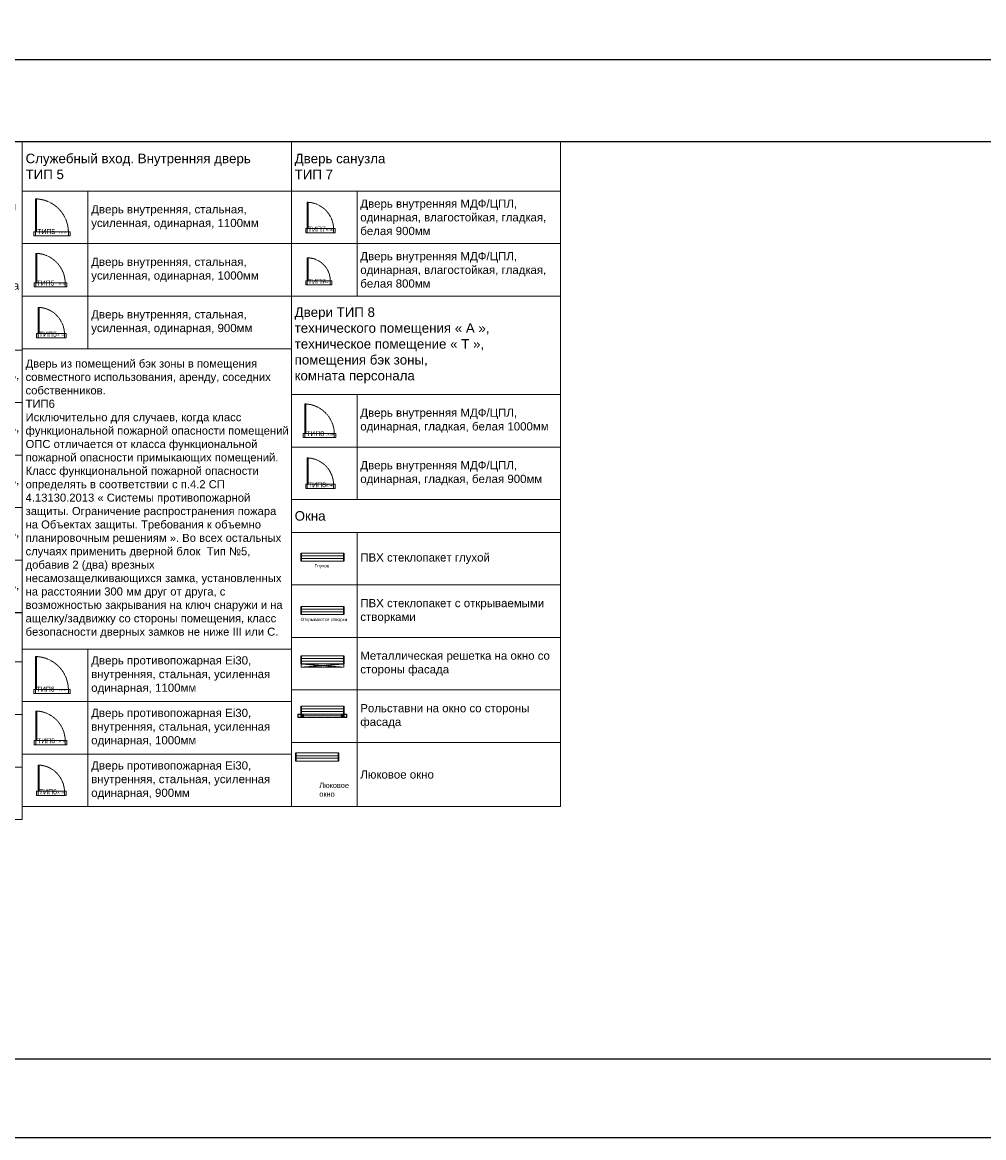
# Model space of a CAD drawing. Header units: millimetres. Extents: x -714384 to 30604203, y -92609 to 65084.
# Tile 10 of 256: x -129215 to -99917, y -57790 to -23815. Entities that reach past the tile are written whole.
import ezdxf
from ezdxf import colors
from ezdxf.entities.mleader import LeaderData, LeaderLine
from ezdxf.math import Vec2, Vec3

# ---------------------------------------------------------------- set-up
doc = ezdxf.new("R2010")
doc.units = ezdxf.units.MM
doc.set_wipeout_variables(frame=1)
doc.linetypes.add('( Hidden )', pattern=[0.375, 0.25, -0.125])
doc.linetypes.add('HIDDENX2', pattern=[19.05, 12.7, -6.35])
doc.layers.get('0').update_dxf_attribs({"lineweight": 0})
doc.layers.get('Defpoints').update_dxf_attribs({"color": 30})
for name, color, linetype, lineweight in [('15_АР_Потолки', 7, 'Continuous', 9), ('17_АР_Текст', 235, 'Continuous', 0), ('18_АР_Двери', 250, 'Continuous', 0), ('19_АР_Окна', 250, 'Continuous', 0)]:
    doc.layers.add(name, color=color, linetype=linetype, lineweight=lineweight)
doc.layers.add('30_ДВЕРИ ТИП1', color=7, linetype='Continuous', true_color=0xf50a0a)
doc.styles.add('_ТЕКСТОВЫЙ', font='arial.ttf', dxfattribs={"width": 0.8})
doc.styles.add('HVAC_AEP', font='arial.ttf')
doc.styles.get("Standard").update_dxf_attribs({"font": 'arial.ttf'})

# ---------------------------------------------------------------- blocks, each defined once
blk = doc.blocks.new('*T224')
at = {"color": 0, "linetype": 'ByBlock', "lineweight": -2, "transparency": 16777216}
for p, q in [((0, 0), (8200, 0)), ((0, 0), (0, -14342)), ((8200, 0), (8200, -14342)), ((0, -6342), (8200, -6342)), ((2000, -6342), (2000, -14342)), ((0, -7942), (8200, -7942)), ((0, -9542), (8200, -9542)), ((0, -11142), (8200, -11142)), ((0, -12742), (8200, -12742)), ((0, -14342), (8200, -14342))]:
    blk.add_line(p, q, dxfattribs=at)
at = {"color": 0, "lineweight": 15, "transparency": 16777216, "attachment_point": 4, "style": 'HVAC_AEP'}
for s, insert, char_height, width in [('{\\H0.83333x;\\C256;Дверь из помещений совместного использования в помещения клиентского зала \\PТИП3\\P\\C10;Исключительно для случаев, когда класс функциональной пожарной опасности помещений ОПС отличается от класса функциональной пожарной опасности примыкающих помещений. Класс функциональной пожарной опасности определять в соответствии с п.4.2 СП 4.13130.2013 «Системы противопожарной защиты. Ограничение распространения пожара на Объектах защиты. Требования к объемно-планировочным решениям». Во всех остальных случаях применить дверной блок Тип№2.}', (100, -3171), 290, 8000), ('Дверь{\\C256; противопожарная Ei30, } внутренняя, алюминиевый профиль, остекленная, полуторная 1300мм', (2100, -7142), 250, 6000), ('Дверь{\\C256; противопожарная Ei30, }  внутренняя, алюминиевый профиль, остекленная, полуторная 1200мм', (2100, -8742), 250, 6000), ('Дверь{\\C256; противопожарная Ei30, }  внутренняя, алюминиевый профиль, остекленная, одинарная 1100мм', (2100, -10342), 250, 6000), ('Дверь{\\C256; противопожарная Ei30, }  внутренняя, алюминиевый профиль, остекленная, одинарная 1000мм', (2100, -11942), 250, 6000), ('Дверь{\\C256; противопожарная Ei30, }  внутренняя, алюминиевый профиль, остекленная, одинарная 900мм', (2100, -13542), 250, 6000)]:
    blk.add_mtext(s, dxfattribs=dict(at, insert=insert, char_height=char_height, width=width))
blk = doc.blocks.new('*T225')
at = {"color": 0, "linetype": 'ByBlock', "lineweight": -2, "transparency": 16777216}
for p, q in [((0, 0), (8200, 0)), ((0, 0), (0, -6301)), ((8200, 0), (8200, -6301)), ((0, -1501), (8200, -1501)), ((2000, -1501), (2000, -6301)), ((0, -3101), (8200, -3101)), ((0, -4701), (8200, -4701)), ((0, -6301), (8200, -6301))]:
    blk.add_line(p, q, dxfattribs=at)
at = {"color": 0, "lineweight": 15, "transparency": 16777216, "attachment_point": 4, "style": 'HVAC_AEP'}
for s, insert, char_height, width in [('Служебный вход. Наружная дверь^JТИП 4', (100, -751), 290, 8000), ('Дверь наружная, стальная, усиленная, одинарная, 1100мм', (2100, -2301), 250, 6000), ('Дверь наружная, стальная, усиленная, одинарная, 1000мм', (2100, -3901), 250, 6000), ('Дверь наружная, стальная, усиленная, одинарная, 900мм', (2100, -5501), 250, 6000)]:
    blk.add_mtext(s, dxfattribs=dict(at, insert=insert, char_height=char_height, width=width))
blk = doc.blocks.new('*T226')
at = {"color": 0, "linetype": 'ByBlock', "lineweight": -2, "transparency": 16777216}
for p, q in [((0, 0), (8200, 0)), ((0, 0), (0, -6301)), ((8200, 0), (8200, -6301)), ((0, -1501), (8200, -1501)), ((2000, -1501), (2000, -6301)), ((0, -3101), (8200, -3101)), ((0, -4701), (8200, -4701)), ((0, -6301), (8200, -6301))]:
    blk.add_line(p, q, dxfattribs=at)
at = {"color": 0, "lineweight": 15, "transparency": 16777216, "attachment_point": 4, "style": 'HVAC_AEP'}
for s, insert, char_height, width in [('Служебный вход. Внутренняя дверь^JТИП 5', (100, -751), 290, 8000), ('Дверь внутренняя, стальная, усиленная, одинарная, 1100мм', (2100, -2301), 250, 6000), ('Дверь внутренняя, стальная, усиленная, одинарная, 1000мм', (2100, -3901), 250, 6000), ('Дверь внутренняя, стальная, усиленная, одинарная, 900мм', (2100, -5501), 250, 6000)]:
    blk.add_mtext(s, dxfattribs=dict(at, insert=insert, char_height=char_height, width=width))
blk = doc.blocks.new('*U255')
at = {"layer": '15_АР_Потолки', "color": 7, "linetype": '( Hidden )', "lineweight": 5, "ltscale": 5}
blk.add_lwpolyline([(1100, 0), (0, 0), (0, -125), (1100, -125)], close=True, dxfattribs=at)
at = {"layer": '18_АР_Двери'}
for points in [[(50, 0), (50, 1000), (80, 1000), (80, 0), (50, 0)], [(0, 0), (50, 0), (50, -125), (0, -125)], [(1050, 0), (1100, 0), (1100, -125), (1050, -125)]]:
    blk.add_lwpolyline(points, close=True, dxfattribs=at)
at = {"layer": '18_АР_Двери', "linetype": '( Hidden )', "lineweight": 0, "ltscale": 5}
blk.add_arc((28, -21), 1022, 1.1689, 87.0861, dxfattribs=at)
at = {"color": 12, "true_color": 0xdf0c0c, "flags": 4}
blk.add_attdef('Номер', (535, -68), '', height=150, dxfattribs=at)
at = {"layer": '18_АР_Двери', "insert": (751, -8), "char_height": 45, "attachment_point": 1}
blk.add_mtext_dynamic_manual_height_columns('{\\C7;1100 мм}', width=263.19, gutter_width=12.5, heights=[0], dxfattribs=at)
blk = doc.blocks.new('*U256')
at = {"layer": '15_АР_Потолки', "color": 7, "linetype": '( Hidden )', "lineweight": 5, "ltscale": 5}
blk.add_lwpolyline([(1000, 0), (0, 0), (0, -125), (1000, -125)], close=True, dxfattribs=at)
at = {"layer": '18_АР_Двери'}
for points in [[(50, 0), (50, 900), (80, 900), (80, 0), (50, 0)], [(0, 0), (50, 0), (50, -125), (0, -125)], [(950, 0), (1000, 0), (1000, -125), (950, -125)]]:
    blk.add_lwpolyline(points, close=True, dxfattribs=at)
at = {"layer": '18_АР_Двери', "linetype": '( Hidden )', "lineweight": 0, "ltscale": 5}
blk.add_arc((30, -19), 920, 1.1762, 86.8818, dxfattribs=at)
at = {"color": 12, "true_color": 0xdf0c0c, "flags": 4}
blk.add_attdef('Номер', (535, -68), '', height=150, dxfattribs=at)
at = {"layer": '18_АР_Двери', "insert": (699, -10), "char_height": 45, "attachment_point": 1}
blk.add_mtext_dynamic_manual_height_columns('{\\C7;1000 мм}', width=263.19, gutter_width=12.5, heights=[0], dxfattribs=at)
blk = doc.blocks.new('*U257')
at = {"layer": '15_АР_Потолки', "color": 7, "linetype": '( Hidden )', "lineweight": 5, "ltscale": 5}
blk.add_lwpolyline([(900, 0), (0, 0), (0, -125), (900, -125)], close=True, dxfattribs=at)
at = {"layer": '18_АР_Двери'}
for points in [[(50, 0), (50, 800), (80, 800), (80, 0), (50, 0)], [(0, 0), (50, 0), (50, -125), (0, -125)], [(850, 0), (900, 0), (900, -125), (850, -125)]]:
    blk.add_lwpolyline(points, close=True, dxfattribs=at)
at = {"layer": '18_АР_Двери', "linetype": '( Hidden )', "lineweight": 0, "ltscale": 5}
blk.add_arc((27, -22), 823, 1.5144, 86.3333, dxfattribs=at)
at = {"color": 12, "true_color": 0xdf0c0c, "flags": 4}
blk.add_attdef('Номер', (535, -68), '', height=150, dxfattribs=at)
at = {"layer": '18_АР_Двери', "insert": (616, -16), "char_height": 45, "attachment_point": 1}
blk.add_mtext_dynamic_manual_height_columns('{\\C7;900 мм}', width=222.89, gutter_width=12.5, heights=[0], dxfattribs=at)
blk = doc.blocks.new('*T227')
at = {"color": 0, "linetype": 'ByBlock', "lineweight": -2, "transparency": 16777216}
for p, q in [((0, 0), (8200, 0)), ((0, 0), (0, -13948)), ((8200, 0), (8200, -13948)), ((0, -9148), (8200, -9148)), ((2000, -9148), (2000, -13948)), ((0, -10748), (8200, -10748)), ((0, -12348), (8200, -12348)), ((0, -13948), (8200, -13948))]:
    blk.add_line(p, q, dxfattribs=at)
at = {"color": 0, "lineweight": 15, "transparency": 16777216, "attachment_point": 4, "style": 'HVAC_AEP'}
for s, insert, char_height, width in [('Дверь из помещений бэк зоны в помещения совместного использования, аренду, соседних собственников.^JТИП6^J{\\C10;Исключительно для случаев, когда класс^Jфункциональной пожарной опасности помещений ОПС отличается от класса функциональной пожарной опасности примыкающих помещений. Класс функциональной пожарной опасности^Jопределять в соответствии с п.4.2 СП 4.13130.2013 « Системы противопожарной защиты. Ограничение распространения пожара на Объектах защиты. Требования к объемно планировочным решениям ». Во всех остальных случаях применить дверной блок  Тип №5, добавив 2 (два) врезных несамозащелкивающихся замка, установленных на расстоянии 300 мм друг от друга, с возможностью закрывания на ключ снаружи и на  ащелку/задвижку со стороны помещения, класс безопасности дверных замков не ниже III или С.}', (100, -4574), 245, 8000), ('Дверь противопожарная Ei30,^Jвнутренняя, стальная, усиленная^Jодинарная, 1100мм', (2100, -9948), 250, 6000), ('Дверь противопожарная Ei30,^Jвнутренняя, стальная, усиленная^Jодинарная, 1000мм', (2100, -11548), 250, 6000), ('Дверь противопожарная Ei30,^Jвнутренняя, стальная, усиленная^Jодинарная, 900мм', (2100, -13148), 250, 6000)]:
    blk.add_mtext(s, dxfattribs=dict(at, insert=insert, char_height=char_height, width=width))
blk = doc.blocks.new('*T228')
at = {"color": 0, "linetype": 'ByBlock', "lineweight": -2, "transparency": 16777216}
for p, q in [((0, 0), (8200, 0)), ((0, 0), (0, -4701)), ((8200, 0), (8200, -4701)), ((0, -1501), (8200, -1501)), ((2000, -1501), (2000, -4701)), ((0, -3101), (8200, -3101)), ((0, -4701), (8200, -4701))]:
    blk.add_line(p, q, dxfattribs=at)
at = {"color": 0, "lineweight": 15, "transparency": 16777216, "attachment_point": 4, "style": 'HVAC_AEP'}
for s, insert, char_height, width in [('Дверь санузла^JТИП 7', (100, -751), 290, 8000), ('Дверь внутренняя МДФ/ЦПЛ, одинарная, влагостойкая, гладкая, белая 900мм', (2100, -2301), 250, 6000), ('Дверь внутренняя МДФ/ЦПЛ, одинарная, влагостойкая, гладкая, белая 800мм', (2100, -3901), 250, 6000)]:
    blk.add_mtext(s, dxfattribs=dict(at, insert=insert, char_height=char_height, width=width))
blk = doc.blocks.new('*U259')
at = {"layer": '15_АР_Потолки', "color": 7, "linetype": '( Hidden )', "lineweight": 5, "ltscale": 5}
blk.add_lwpolyline([(900, 0), (0, 0), (0, -125), (900, -125)], close=True, dxfattribs=at)
at = {"layer": '18_АР_Двери'}
for points in [[(50, 0), (50, 800), (80, 800), (80, 0), (50, 0)], [(0, 0), (50, 0), (50, -125), (0, -125)], [(850, 0), (900, 0), (900, -125), (850, -125)]]:
    blk.add_lwpolyline(points, close=True, dxfattribs=at)
at = {"layer": '18_АР_Двери', "linetype": '( Hidden )', "lineweight": 0, "ltscale": 5}
blk.add_arc((27, -22), 823, 1.5144, 86.3333, dxfattribs=at)
at = {"color": 12, "true_color": 0xdf0c0c, "flags": 4}
blk.add_attdef('Номер', (535, -68), '', height=150, dxfattribs=at)
at = {"layer": '18_АР_Двери', "insert": (616, -16), "char_height": 45, "attachment_point": 1}
blk.add_mtext_dynamic_manual_height_columns('{\\C7;900 мм}', width=222.89, gutter_width=12.5, heights=[0], dxfattribs=at)
blk = doc.blocks.new('*T229')
at = {"color": 0, "linetype": 'ByBlock', "lineweight": -2, "transparency": 16777216}
for p, q in [((0, 0), (8200, 0)), ((0, 0), (0, -6195)), ((8200, 0), (8200, -6195)), ((0, -2995), (8200, -2995)), ((2000, -2995), (2000, -6195)), ((0, -4595), (8200, -4595)), ((0, -6195), (8200, -6195))]:
    blk.add_line(p, q, dxfattribs=at)
at = {"color": 0, "lineweight": 15, "transparency": 16777216, "attachment_point": 4, "style": 'HVAC_AEP'}
for s, insert, char_height, width in [('Двери ТИП 8^Jтехнического помещения « А »,  техническое помещение « Т »,  помещения бэк зоны,\\Pкомната персонала', (100, -1498), 290, 8000), ('Дверь внутренняя МДФ/ЦПЛ, одинарная, гладкая, белая 1000мм', (2100, -3795), 250, 6000), ('Дверь внутренняя МДФ/ЦПЛ, одинарная, гладкая, белая 900мм', (2100, -5395), 250, 6000)]:
    blk.add_mtext(s, dxfattribs=dict(at, insert=insert, char_height=char_height, width=width))
blk = doc.blocks.new('*T230')
at = {"color": 0, "linetype": 'ByBlock', "lineweight": -2, "transparency": 16777216}
for p, q in [((0, 0), (8200, 0)), ((0, 0), (0, -9353)), ((8200, 0), (8200, -9353)), ((0, -1000), (8200, -1000)), ((2000, -1000), (2000, -9353)), ((0, -2600), (8200, -2600)), ((0, -4200), (8200, -4200)), ((0, -5800), (8200, -5800)), ((0, -7400), (8200, -7400)), ((0, -9353), (8200, -9353))]:
    blk.add_line(p, q, dxfattribs=at)
at = {"color": 0, "lineweight": 15, "transparency": 16777216, "attachment_point": 4, "style": 'HVAC_AEP'}
for s, insert, char_height, width in [('Окна ', (100, -500), 290, 8000), ('ПВХ стеклопакет глухой', (2100, -1800), 250, 6000), ('ПВХ стеклопакет с открываемыми^Jстворками', (2100, -3400), 250, 6000), ('Металлическая решетка на окно со^Jстороны фасада', (2100, -5000), 250, 6000), ('Рольставни на окно со стороны фасада', (2100, -6600), 250, 6000), ('Люковое окно', (2100, -8376), 250, 6000)]:
    blk.add_mtext(s, dxfattribs=dict(at, insert=insert, char_height=char_height, width=width))
blk = doc.blocks.new('*U231')
blk.add_wipeout([(0, 250), (1300, 250), (1300, 0), (0, 0)])
at = {"lineweight": 30}
for p, q in [((0, 250), (0, 0)), ((1300, 250), (1300, 0))]:
    blk.add_line(p, q, dxfattribs=at)
for p, q in [((0, 165), (1300, 165)), ((0, 85), (1300, 85))]:
    blk.add_line(p, q)
blk.add_lwpolyline([(0, 0), (1300, 0), (1300, 250), (0, 250)], close=True)
blk = doc.blocks.new('*U233')
for points in [[(0, 100), (-100, 100), (-100, 0), (0, 0)], [(0, 100), (-100, 100), (-100, 0), (0, 0)], [(0, 100), (-100, 100), (-100, 0), (0, 0)], [(-10, 90), (-90, 90), (-90, 10), (-10, 10)], [(-10, 90), (-90, 90), (-90, 10), (-10, 10)], [(-10, 90), (-90, 90), (-90, 10), (-10, 10)], [(75, 75), (0, 75), (0, 25), (75, 25), (75, 35), (50, 35), (50, 65), (75, 65), (75, 75)], [(10, 35), (40, 35), (40, 65), (10, 65)], [(1225, 75), (1300, 75), (1300, 25), (1225, 25), (1225, 35), (1250, 35), (1250, 65), (1225, 65), (1225, 75)], [(1290, 35), (1260, 35), (1260, 65), (1290, 65)], [(1400, 100), (1300, 100), (1300, 0), (1400, 0)], [(1400, 100), (1300, 100), (1300, 0), (1400, 0)], [(1400, 100), (1300, 100), (1300, 0), (1400, 0)], [(1390, 90), (1310, 90), (1310, 10), (1390, 10)], [(1390, 90), (1310, 90), (1310, 10), (1390, 10)], [(1390, 90), (1310, 90), (1310, 10), (1390, 10)]]:
    blk.add_lwpolyline(points, close=True)
at = {"linetype": '( Hidden )', "ltscale": 10}
blk.add_lwpolyline([(0, 100), (1300, 100), (1300, 0), (0, 0)], close=True, dxfattribs=at)
at = {"linetype": '( Hidden )', "lineweight": 0, "ltscale": 20}
blk.add_lwpolyline([(50, 50), (1250, 50)], dxfattribs=at)
blk = doc.blocks.new('*U232')
at = {"linetype": '( Hidden )', "ltscale": 10}
blk.add_lwpolyline([(-1300, 0), (0, 0), (0, -100), (-1300, -100)], close=True, dxfattribs=at)
for points in [[(-1300, 0), (0, -100)], [(0, 0), (-1300, -100)]]:
    blk.add_lwpolyline(points, dxfattribs=at)
blk = doc.blocks.new('*U260')
at = {"layer": '15_АР_Потолки', "color": 7, "linetype": '( Hidden )', "lineweight": 5, "ltscale": 5}
blk.add_lwpolyline([(800, 0), (0, 0), (0, -125), (800, -125)], close=True, dxfattribs=at)
at = {"layer": '18_АР_Двери'}
for points in [[(50, 0), (80, 0), (80, 700), (50, 700)], [(0, 0), (50, 0), (50, -125), (0, -125)], [(750, -125), (800, -125), (800, 0), (750, 0)]]:
    blk.add_lwpolyline(points, close=True, dxfattribs=at)
at = {"layer": '18_АР_Двери', "linetype": '( Hidden )', "lineweight": 0, "ltscale": 5}
blk.add_arc((48, -1), 702, 0.1189, 87.3798, dxfattribs=at)
at = {"color": 12, "true_color": 0xdf0c0c, "flags": 4}
blk.add_attdef('Номер', (535, -68), '', height=150, dxfattribs=at)
at = {"layer": '18_АР_Двери', "insert": (517, -13), "char_height": 45, "attachment_point": 1}
blk.add_mtext_dynamic_manual_height_columns('{\\C7;800 мм}', width=222.89, gutter_width=12.5, heights=[0], dxfattribs=at)
blk = doc.blocks.new('_Dot')
at = {"color": 0, "linetype": 'ByBlock', "lineweight": -2}
blk.add_line((-0.5, 0), (-1, 0), dxfattribs=at)
at = {"color": 0, "linetype": 'ByBlock', "const_width": 0.5}
blk.add_lwpolyline([(-0.25, 0, 1), (0.25, 0, 1)], format="xyb", close=True, dxfattribs=at)

msp = doc.modelspace()

# ---------------------------------------------------------------- linework, layer by layer
at = {"layer": '17_АР_Текст', "lineweight": 18}
msp.add_lwpolyline([(-120231.8, -46318.6, 0, 500, 0), (-120231.8, -46918.6, 0, 0, 0), (-120231.8, -47641.8, 0, 0, 0)], format="xyseb", dxfattribs=at)
at = {"layer": 'Defpoints', "color": 1}
msp.add_lwpolyline([(-158394.8, -24951.8), (39622.9, -24951.8), (39622.9, -57789.5), (-158394.8, -57789.5)], close=True, dxfattribs=at)
at = {"layer": 'Defpoints'}
for points in [[(39622.9, -27455.1), (-153407.1, -27455.1)], [(39622.9, -55394.4), (-153407.1, -55394.4)]]:
    msp.add_lwpolyline(points, dxfattribs=at)

# ---------------------------------------------------------------- block references
for name, p in [('*T224', (-137414.5, -27455.1)), ('*T226', (-129214.5, -27455.1)), ('*T228', (-121014.5, -27455.1)), ('*T229', (-121014.5, -32156.3)), ('*T227', (-129214.5, -33756.3)), ('*T230', (-121014.5, -38351.6)), ('*T225', (-137414.5, -41797.5))]:
    msp.add_blockref(name, p)
at = {"layer": '19_АР_Окна'}
for name, p in [('*U232', (-119420, -43360)), ('*U233', (-120720, -44993.5))]:
    msp.add_blockref(name, p, dxfattribs=at)
at = {"layer": '30_ДВЕРИ ТИП1', "color": 0, "lineweight": 35}
ref = msp.add_blockref('*U255', (-128859.7, -30193.5, 0), dxfattribs=at)
ref.add_attrib('Номер', 'ТИП5', (-128756.4, -30261.4, 0), dxfattribs={"height": 150})
ref = msp.add_blockref('*U259', (-120578.9, -30098, 0), dxfattribs=at)
ref.add_attrib('Номер', 'ТИП7', (-120513.6, -30186.8, 0), dxfattribs={"height": 150})
ref = msp.add_blockref('*U256', (-128856.4, -31752.2, 0), dxfattribs=at)
ref.add_attrib('Номер', 'ТИП5', (-128780, -31831.7, 0), dxfattribs={"height": 150})
ref = msp.add_blockref('*U260', (-120578.9, -31690, 0), dxfattribs=at)
ref.add_attrib('Номер', 'ТИП7', (-120513.6, -31778.8, 0), dxfattribs={"height": 150})
ref = msp.add_blockref('*U257', (-128778.9, -33298, 0), dxfattribs=at)
ref.add_attrib('Номер', 'ТИП5', (-128708, -33386.8, 0), dxfattribs={"height": 150})
ref = msp.add_blockref('*U256', (-120656.4, -36340, 0), dxfattribs=at)
ref.add_attrib('Номер', 'ТИП8', (-120563.5, -36419.4, 0), dxfattribs={"height": 150})
ref = msp.add_blockref('*U257', (-120578.9, -37885.8, 0), dxfattribs=at)
ref.add_attrib('Номер', 'ТИП8', (-120506.3, -37974.5, 0), dxfattribs={"height": 150})
ref = msp.add_blockref('*U255', (-128859.7, -44134.2, 0), dxfattribs=at)
ref.add_attrib('Номер', 'ТИП6', (-128776.4, -44202, 0), dxfattribs={"height": 150})
ref = msp.add_blockref('*U256', (-128856.4, -45692.9, 0), dxfattribs=at)
ref.add_attrib('Номер', 'ТИП6', (-128763.5, -45772.3, 0), dxfattribs={"height": 150})
ref = msp.add_blockref('*U257', (-128778.9, -47238.7, 0), dxfattribs=at)
ref.add_attrib('Номер', 'ТИП6', (-128706.3, -47327.4, 0), dxfattribs={"height": 150})

# ---------------------------------------------------------------- texts
at = {"layer": '17_АР_Текст', "lineweight": 18, "insert": (-120163.5, -46976.7), "char_height": 160, "width": 1989.19, "attachment_point": 1, "style": '_ТЕКСТОВЫЙ'}
msp.add_mtext('Люковое\\Pокно', dxfattribs=at)

# ---------------------------------------------------------------- leaders
at = {"color": 162, "linetype": 'HIDDENX2', "lineweight": 30, "ltscale": 15, "true_color": 0x002eb8}
ml = msp.add_multileader_mtext('Standard', dxfattribs=at)
ml.set_content('\\pxi-3,l4,t4;Модуль Тип 1.1', color=(0, 46, 184), style='_ТЕКСТОВЫЙ')
ml.set_leader_properties(lineweight=0)
ml.set_arrow_properties(name='DOT')
ml.build(insert=Vec2(0, 0))
ml.multileader.update_dxf_attribs({"text_left_attachment_type": 6, "text_right_attachment_type": 6, "dogleg_length": 0.36, "arrow_head_size": 50, "scale": 100})
ctx = ml.context
ctx.base_point, ctx.scale, ctx.char_height, ctx.arrow_head_size, ctx.landing_gap_size, ctx.plane_origin = Vec3(65996.7, -36931.4), 100, 250, 50, 100, Vec3(52171.1, -31780.7)
ctx.left_attachment, ctx.right_attachment, ctx.text_align_type, ctx.attachment_type = 6, 6, 1, 2
notes = []
notes.append((ctx, [(0, (0, 0, 0), (0, 0), (1, 0), 1, [])]))
ctx.mtext.insert, ctx.mtext.width, ctx.mtext.defined_height, ctx.mtext.alignment, ctx.mtext.flow_direction = Vec3(67071.2, -36607.9), 6846.369, 600.4, 2, 5
ml = msp.add_multileader_mtext('Standard', dxfattribs=at)
ml.set_content('\\pxi-3,l4,t4;Модуль Тип 1.2', color=(0, 46, 184), style='_ТЕКСТОВЫЙ')
ml.set_leader_properties(lineweight=0)
ml.set_arrow_properties(name='DOT')
ml.build(insert=Vec2(0, 0))
ml.multileader.update_dxf_attribs({"text_left_attachment_type": 6, "text_right_attachment_type": 6, "dogleg_length": 0.36, "arrow_head_size": 50, "scale": 100})
ctx = ml.context
ctx.base_point, ctx.scale, ctx.char_height, ctx.arrow_head_size, ctx.landing_gap_size, ctx.plane_origin = Vec3(65992.3, -39013.3), 100, 250, 50, 100, Vec3(52166.7, -33862.6)
ctx.left_attachment, ctx.right_attachment, ctx.text_align_type, ctx.attachment_type = 6, 6, 1, 2
notes.append((ctx, [(0, (0, 0, 0), (0, 0), (1, 0), 1, [])]))
ctx.mtext.insert, ctx.mtext.width, ctx.mtext.defined_height, ctx.mtext.alignment, ctx.mtext.flow_direction = Vec3(67085.1, -38689.8), 6846.369, 600.4, 2, 5
for ctx, leaders in notes:
    for number, flags, end, landing, length, lines in leaders:
        leader = LeaderData()
        leader.index, (leader.has_last_leader_line, leader.has_dogleg_vector, leader.attachment_direction) = number, flags
        leader.last_leader_point, leader.dogleg_vector, leader.dogleg_length = Vec3(end), Vec3(landing), length
        for number, points, colour, breaks in lines:
            line = LeaderLine()
            line.index, line.vertices, line.color, line.breaks = number, Vec3.list(points), colors.encode_raw_color(colour), breaks
            leader.lines.append(line)
        ctx.leaders.append(leader)

# ---------------------------------------------------------------- next in the draw order: block references
at = {"layer": '19_АР_Окна'}
ref = msp.add_blockref('*U231', (-120720, -40230.7), dxfattribs=at)
ref.add_attrib('Номер', 'Глухое', (-120308.7, -40419.3, 0), dxfattribs={"layer": '30_ДВЕРИ ТИП1', "height": 100})
ref = msp.add_blockref('*U231', (-120720, -41855.8), dxfattribs=at)
ref.add_attrib('Номер', 'Открываются створки', (-120733.3, -42055.3, 0), dxfattribs={"layer": '30_ДВЕРИ ТИП1', "height": 100})
for p in [(-120720, -43360), (-120720, -44893.5), (-120881.8, -46318.6)]:
    msp.add_blockref('*U231', p, dxfattribs=at)

doc.saveas('drawing.dxf')
